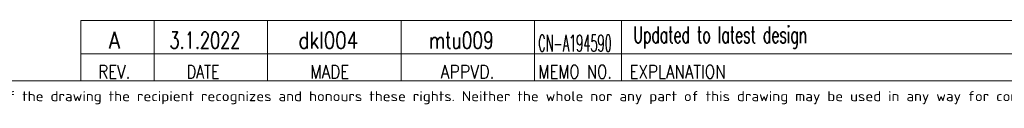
# Model space of a CAD drawing. Header units: inches. Extents: x 0 to 23760, y -13 to 16800.
# Tile 170 of 256: x 10034 to 15935, y 39 to 561. Entities that reach past the tile are written whole.
import ezdxf

# ---------------------------------------------------------------- set-up
doc = ezdxf.new("R2010")
doc.units = ezdxf.units.IN
doc.layers.add('210', color=7, linetype='Continuous', true_color=0xffffff)
doc.layers.add('254', color=7, linetype='Continuous', true_color=0xffffff)
doc.styles.add('iso-1', font='isocp.shx')
doc.styles.add('latin_extended', font='simplex.shx')

msp = doc.modelspace()

# ---------------------------------------------------------------- linework, layer by layer
at = {"layer": '210', "color": 7, "linetype": 'Continuous', "lineweight": 18}
msp.add_line((200, 200), (23560, 200), dxfattribs=at)
at = {"layer": '254', "color": 7, "linetype": 'Continuous', "lineweight": 18}
for p, q in [((10400.018, 201.489), (10400.018, 561.489)), ((16160.033, 360.008), (10400.033, 360.008))]:
    msp.add_line(p, q, dxfattribs=at)
at = {"layer": '254', "color": 7, "linetype": 'Continuous', "lineweight": 13}
msp.add_line((16160.028, 561.489), (10400.028, 561.489), dxfattribs=at)
at = {"layer": '254', "color": 3, "linetype": 'Continuous', "lineweight": 18}
for p, q in [((10840.018, 561.489), (10840.018, 201.489)), ((11520.018, 201.489), (11520.018, 561.489)), ((12320.018, 561.489), (12320.018, 201.489)), ((13120.018, 201.489), (13120.018, 561.489)), ((13640.018, 561.489), (13640.018, 201.489))]:
    msp.add_line(p, q, dxfattribs=at)
at = {"layer": '254', "color": 3, "linetype": 'Continuous', "lineweight": 13}
msp.add_line((16160.038, 200.008), (10400.038, 200.008), dxfattribs=at)

# ---------------------------------------------------------------- texts
at = {"layer": '210', "color": 211, "linetype": 'Continuous', "lineweight": 13, "insert": (7369.968, 59.059), "char_height": 60, "attachment_point": 7, "line_spacing_factor": 0.963855, "style": 'iso-1'}
msp.add_mtext('\\W1.2083;Copyright Wärtsilä. All rights reserved. By taking possession of the drawing the recipient recognizes and honours these rights. Neither the whole nor any part of this drawing may be used in any way for construction, fabrication, marketing or any other', dxfattribs=at)
at = {"layer": '254', "color": 3, "linetype": 'Continuous', "lineweight": 18, "char_height": 100, "attachment_point": 7, "line_spacing_factor": 0.963855, "style": 'latin_extended'}
for s, insert in [('\\W0.8818;A', (10567.624, 392.306)), ('\\W0.7093;3.1.2022', (10931.544, 392.306)), ('\\W0.8021;dkl004', (11705.024, 392.306)), ('\\W0.7468;mtu009', (12488.137, 392.306)), ('\\W0.4963;CN-A194590', (13141.965, 374.805)), ('\\W0.6187;Updated to latest design', (13711.967, 392.306))]:
    msp.add_mtext(s, dxfattribs=dict(at, insert=insert))
at = {"layer": '254', "color": 211, "linetype": 'Continuous', "lineweight": 18, "char_height": 80, "attachment_point": 7, "line_spacing_factor": 0.963855, "style": 'latin_extended'}
for s, insert in [('\\W0.8075;MEMO NO.', (13143.028, 213.774)), ('\\W0.8275;EXPLANATION', (13688.888, 213.774)), ('\\W0.8203;REV.', (10505.028, 213.774)), ('\\W0.7715;DATE', (11035.277, 213.774)), ('\\W0.8285;MADE', (11775.715, 213.774)), ('\\W0.8648;APPVD.', (12556.154, 213.774))]:
    msp.add_mtext(s, dxfattribs=dict(at, insert=insert))

doc.saveas('drawing.dxf')
